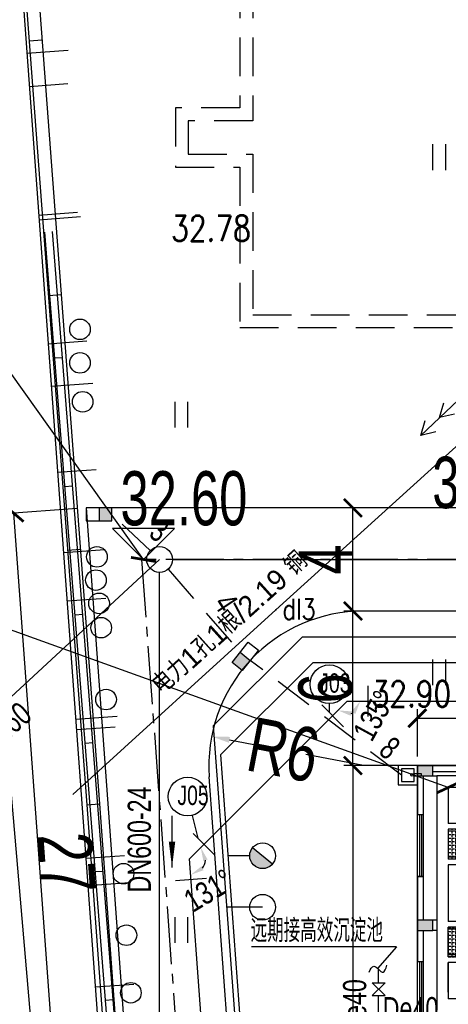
# Model space of a CAD drawing. Header units: millimetres. Extents: x 1371 to 38096, y 232 to 174236.
# Tile 62 of 84: x 19087 to 19103, y 87098 to 87137. Entities that reach past the tile are written whole.
import ezdxf
from ezdxf.enums import TextEntityAlignment as Align

# ---------------------------------------------------------------- set-up
doc = ezdxf.new("R2010")
doc.units = ezdxf.units.MM
doc.header["$LTSCALE"] = 10
for name, pattern in [('CENTER2', [1.125, 0.75, -0.125, 0.125, -0.125]), ('CONTINOUS', [0]), ('DASHED', [0.75, 0.5, -0.25])]:
    doc.linetypes.add(name, pattern=pattern)
for name, color, linetype in [('00辅助-不打印', 241, 'Continuous'), ('0提标-单体内线', 31, 'Continuous'), ('0提标-单体外线', 1, 'Continuous'), ('0提标-单体编号-管线图', 2, 'Continuous'), ('0提标-坐标', 3, 'Continuous'), ('0提标-尺寸标注-平面 定位图', 3, 'Continuous'), ('0提标-管-中水管', 2, '回用管'), ('0提标-管-加药管', 2, '加药管'), ('0提标-管-加药管标注', 3, 'CONTINOUS'), ('0提标-管-管位', 3, 'CONTINOUS'), ('0提标-管-给水管', 2, '厂区给水管'), ('0提标-管-雨水插旗', 2, 'Continuous'), ('0提标-管-雨水管', 4, '厂区雨水管'), ('0提标-管-雨水管标注', 2, 'CONTINOUS'), ('0提标-管-雨水连管', 3, 'DASHED'), ('0提标-道路', 2, 'Continuous'), ('0提标-道路中心线', 5, 'Continuous'), ('0提标-雨水口', 7, 'Continuous'), ('dx', 8, 'Continuous'), ('GCD', 8, 'Continuous'), ('JMD', 6, 'Continuous'), ('KZD', 1, 'Continuous'), ('LOCKUP', 7, 'Continuous'), ('LVTRY', 21, 'Continuous'), ('ZBTZ', 8, 'Continuous'), ('电力', 180, 'Continuous')]:
    doc.layers.add(name, color=color, linetype=linetype)
doc.styles.add('HZ', font='rs.shx', dxfattribs={"width": 0.8, "bigfont": 'hztxt.shx'})
doc.styles.add('SMEDI', font='smsim1.shx', dxfattribs={"width": 0.75, "bigfont": 'smfs.shx'})
doc.styles.add('SMEDI1', font='smsim.shx', dxfattribs={"width": 0.75, "bigfont": 'smfs.shx'})
doc.styles.add('SMEDI_KC', font='smsim1.shx', dxfattribs={"width": 0.8, "bigfont": 'smfs.shx'})
doc.styles.add('songti', font='txt', dxfattribs={"width": 0.75})
doc.styles.add('宋体', font='smsim1.shx', dxfattribs={"bigfont": 'smfs.shx'})
doc.styles.add('黑体', font='smsim.shx', dxfattribs={"width": 0.75, "bigfont": 'smfs.shx'})
doc.linetypes.add('中水回用管1', pattern='A,4,-0.5,["ZS",songti,S=0.4,R=0,X=-0.2,Y=-0.2],-0.7', length=5.2)
doc.linetypes.add('加药管', pattern='A,4,-0.4,["JY",songti,S=0.4,R=0,X=-0.2,Y=-0.2],-0.4', length=4.8)
doc.linetypes.add('厂区给水管', pattern='A,4,-0.4,["GS",songti,S=0.4,R=0,X=-0.2,Y=-0.2],-0.4', length=4.8)
doc.linetypes.add('厂区雨水管', pattern='A,4,-0.5,["YS",songti,S=0.4,R=0,X=-0.2,Y=-0.2],-0.7', length=5.2)
doc.linetypes.add('回用管', pattern='A,4,-0.5,["HY",songti,S=0.4,R=0,X=-0.2,Y=-0.2],-0.7', length=5.2)
doc.dimstyles.new('1-350', dxfattribs={"dimscale": 0.35, "dimtxt": 2.5, "dimasz": 1.5, "dimexe": 1, "dimexo": 1, "dimgap": 0, "dimtad": 1, "dimzin": 9, "dimdsep": 46, "dimtxsty": 'SMEDI_KC', "dimblk": 'ARCHTICK', "dimcen": 0, "dimdle": 1, "dimclrd": 7, "dimclre": 7, "dimclrt": 256, "dimadec": 0, "dimazin": 2, "dimtfac": 1, "dimtmove": 2, "dimatfit": 3, "dimfxl": 0, "dimtolj": 1, "dimtzin": 0, "dimarcsym": 0})
doc.dimstyles.new('1-700', dxfattribs={"dimscale": 0.7, "dimtxt": 3, "dimasz": 1, "dimexe": 0.5, "dimexo": 0.5, "dimgap": 0, "dimtad": 1, "dimdsep": 46, "dimtxsty": 'SMEDI', "dimblk1": 'ARCHTICK', "dimblk2": 'ARCHTICK', "dimsah": 1, "dimcen": 0, "dimclrd": 7, "dimclre": 7, "dimclrt": 3, "dimazin": 0, "dimtfac": 1, "dimtix": 1, "dimtmove": 2, "dimatfit": 3, "dimldrblk": 'ARCHTICK', "dimfxl": 0, "dimtolj": 1, "dimtzin": 0, "dimarcsym": 0})
pattern_1 = [(2e-15, (-500.31213, 20.98137), (0, 0.1397), [0.1016, -0.0381]), (90, (-500.31213, 20.98137), (-0.1397, 9e-18), [0.1016, -0.0381])]

# ---------------------------------------------------------------- blocks, each defined once
blk = doc.blocks.new('*U326')
at = {"layer": '0提标-管-给水管', "ltscale": 0.4, "extrusion": (7.26673e-09, -3.08963e-12, 1)}
blk.add_hatch(color=256, dxfattribs=at).paths.add_polyline_path([(19095.577, 87104.44, 0.630249), (19095.966, 87103.626, 0.226807), (19096.355, 87103.811)])
blk = doc.blocks.new('gc122')
blk.add_circle((0, 0), 0.8)
blk = doc.blocks.new('*U325')
at = {"layer": 'dx', "ltscale": 0.5}
for p, q in [((19074.464, 87303.921), (19098.473, 86976.389)), ((19086.921, 87133.989), (19088.417, 87134.099)), ((19087.287, 87128.996), (19088.783, 87129.106)), ((19087.653, 87124.003), (19089.149, 87124.113)), ((19088.019, 87119.01), (19089.515, 87119.119)), ((19088.385, 87114.017), (19089.881, 87114.126)), ((19088.751, 87109.023), (19090.247, 87109.133)), ((19089.117, 87104.03), (19090.613, 87104.14)), ((19089.483, 87099.037), (19090.979, 87099.147))]:
    blk.add_line(p, q, dxfattribs=at)
at = {"layer": 'dx', "linetype": 'Continuous', "ltscale": 0.5}
for p, q in [((19082.992, 87194.628), (19089.645, 87106.145)), ((19082.493, 87194.591), (19089.146, 87106.108)), ((19086.917, 87135.756), (19087.416, 87135.793)), ((19086.917, 87135.756), (19087.416, 87135.793)), ((19087.66, 87125.873), (19088.159, 87125.911)), ((19087.66, 87125.873), (19088.159, 87125.911)), ((19102.105, 87120.442), (19104.638, 87122.857)), ((19102.105, 87120.442), (19104.638, 87122.857)), ((19102.829, 87121.132), (19102.998, 87121.708)), ((19102.829, 87121.132), (19102.998, 87121.708)), ((19103.412, 87121.274), (19102.829, 87121.132)), ((19103.412, 87121.274), (19102.829, 87121.132)), ((19102.105, 87120.442), (19102.274, 87121.018)), ((19102.105, 87120.442), (19102.274, 87121.018)), ((19102.688, 87120.584), (19102.105, 87120.442)), ((19102.688, 87120.584), (19102.105, 87120.442)), ((19088.403, 87115.991), (19088.902, 87116.028)), ((19088.403, 87115.991), (19088.902, 87116.028)), ((19085.502, 87114.537), (19087.875, 87087.386)), ((19089.146, 87106.108), (19089.645, 87106.146)), ((19089.146, 87106.108), (19089.645, 87106.146)), ((19089.146, 87106.108), (19096.941, 87000.008)), ((19089.645, 87106.145), (19097.44, 87000.044))]:
    blk.add_line(p, q, dxfattribs=at)
at = {"layer": 'JMD', "color": 8, "linetype": 'Continuous', "ltscale": 0.3}
for p, q in [((19088.207, 87123.458), (19087.908, 87123.435)), ((19088.6, 87118.474), (19088.3, 87118.45)), ((19088.992, 87113.489), (19088.693, 87113.465)), ((19089.385, 87108.504), (19089.086, 87108.481)), ((19089.778, 87103.52), (19089.479, 87103.496)), ((19090.17, 87098.535), (19089.871, 87098.512))]:
    blk.add_line(p, q, dxfattribs=at)
at = {"layer": 'JMD', "color": 8, "linetype": 'Continuous', "flags": 128}
for points in [[(19166.71, 86976.217), (19117.664, 86976.019), (19099.075, 86975.944), (19096.425, 87007.33), (19094.22, 87033.448), (19091.497, 87077.88), (19087.522, 87128.332)], [(19166.709, 86976.517), (19117.663, 86976.319), (19099.351, 86976.245), (19096.724, 87007.355), (19094.519, 87033.47), (19091.796, 87077.901), (19087.821, 87128.356)]]:
    blk.add_lwpolyline(points, dxfattribs=at)
at = {"layer": 'ZBTZ', "color": 8, "ltscale": 0.3}
for p, q in [((19102.571, 87130.745), (19102.571, 87131.745)), ((19103.071, 87130.745), (19103.071, 87131.745)), ((19092.571, 87120.745), (19092.571, 87121.745)), ((19093.071, 87120.745), (19093.071, 87121.745)), ((19102.571, 87110.745), (19102.571, 87111.745)), ((19103.071, 87110.745), (19103.071, 87111.745)), ((19092.571, 87100.745), (19092.571, 87101.745)), ((19093.071, 87100.745), (19093.071, 87101.745))]:
    blk.add_line(p, q, dxfattribs=at)
at = {"layer": '电力', "color": 8, "linetype": 'Continuous', "elevation": 32.939, "flags": 128}
blk.add_lwpolyline([(19096.484, 87113.668), (19088.601, 87106.503)], dxfattribs=at)
at = {"layer": '电力', "color": 8, "linetype": 'Continuous', "ltscale": 0.3}
blk.add_point((19096.484, 87113.668, 32.939), dxfattribs=at)
at = {"layer": 'ZBTZ', "color": 8, "linetype": 'Continuous', "ltscale": 0.3, "xscale": 0.5, "yscale": 0.5}
for p in [(19088.885, 87124.561), (19088.885, 87123.259), (19088.989, 87121.748), (19089.543, 87115.729), (19089.502, 87114.826), (19089.625, 87113.923), (19089.707, 87112.979), (19089.895, 87110.191), (19090.572, 87103.43), (19090.685, 87101.042), (19090.858, 87098.807)]:
    blk.add_blockref('gc122', p, dxfattribs=at)
at = {"layer": 'dx', "ltscale": 0.3, "style": '黑体', "width": 0.7}
blk.add_text('32.50', height=2, dxfattribs=at).set_placement((19104.891, 87118.618, 32.5), align=Align.MIDDLE)
at = {"layer": 'GCD', "linetype": 'Continuous', "ltscale": 0.3, "style": 'HZ', "width": 0.8}
for s, p in [('32.78', (19092.42, 87127.981)), ('32.90', (19100.193, 87109.912))]:
    blk.add_text(s, height=1, dxfattribs=at).set_placement(p)
at = {"layer": '电力', "color": 8, "ltscale": 0.3, "style": '宋体'}
blk.add_text('电力1孔1根/2.19 铜', height=0.8, rotation=42.0097, dxfattribs=at).set_placement((19092.091, 87110.315, 22.609))
at = {"layer": '电力', "color": 8, "linetype": 'Continuous', "ltscale": 0.3, "style": 'HZ', "width": 0.8}
blk.add_text('dl3', height=0.8, dxfattribs=at).set_placement((19096.734, 87113.293, 32.939))
blk = doc.blocks.new('*D296')
at = {"layer": '0提标-管-管位', "color": 7, "lineweight": -2, "ltscale": 0.3}
blk.add_arc((19093.129, 87104.004), 0.622, 324.1232, 355.0693, dxfattribs=at)
at = {"layer": '0提标-管-管位', "color": 7, "ltscale": 0.3}
for points in [[(19093.667, 87103.921), (19093.831, 87103.981), (19093.569, 87104.444)], [(19093.676, 87103.564), (19093.591, 87103.716), (19093.175, 87103.384)]]:
    blk.add_solid(points, dxfattribs=at)
at = {"layer": 'Defpoints', "color": 0, "ltscale": 0.3}
for p in [(19099.25, 87110.126), (19093.129, 87104.004), (19093.129, 87104.004), (19093.751, 87104.02), (19100.521, 87003.176)]:
    blk.add_point(p, dxfattribs=at)
at = {"layer": '0提标-管-管位', "ltscale": 0.3, "insert": (19093.872, 87102.776), "char_height": 0.875, "attachment_point": 5, "rotation": 31.1654, "style": 'SMEDI_KC'}
blk.add_mtext('\\A1;131°', dxfattribs=at)
blk = doc.blocks.new('_ARCHTICK')
at = {"color": 0, "linetype": 'ByBlock', "const_width": 0.15}
blk.add_lwpolyline([(-0.5, -0.5), (0.5, 0.5)], dxfattribs=at)
blk = doc.blocks.new('*D295')
at = {"layer": '0提标-管-管位', "color": 7, "lineweight": -2, "ltscale": 0.3}
blk.add_arc((19099.25, 87110.126), 0.506, 287.5248, 297.4752, dxfattribs=at)
at = {"layer": '0提标-管-管位', "color": 7, "ltscale": 0.3}
for points in [[(19099.382, 87109.558), (19099.424, 87109.728), (19098.893, 87109.768)], [(19099.409, 87109.722), (19099.559, 87109.631), (19099.756, 87110.126)]]:
    blk.add_solid(points, dxfattribs=at)
at = {"layer": 'Defpoints', "color": 0, "ltscale": 0.3}
for p in [(19099.25, 87110.126), (19099.25, 87110.126), (19124.766, 87110.126), (19099.25, 87109.62), (19093.129, 87104.004)]:
    blk.add_point(p, dxfattribs=at)
at = {"layer": '0提标-管-管位', "ltscale": 0.3, "insert": (19100.283, 87109.562), "char_height": 0.875, "attachment_point": 5, "rotation": 61.3622, "style": 'SMEDI_KC'}
blk.add_mtext('\\A1;135°', dxfattribs=at)
blk = doc.blocks.new('*D294')
at = {"layer": '0提标-管-管位', "color": 7, "lineweight": -2, "ltscale": 0.3}
blk.add_arc((19100.521, 87003.176), 0.703, 43.8325, 46.8443, dxfattribs=at)
at = {"layer": '0提标-管-管位', "color": 7, "ltscale": 0.3}
for points in [[(19100.97, 87003.607), (19101.033, 87003.77), (19100.512, 87003.879)], [(19101.109, 87003.695), (19100.947, 87003.63), (19101.224, 87003.176)]]:
    blk.add_solid(points, dxfattribs=at)
at = {"layer": 'Defpoints', "color": 0, "ltscale": 0.3}
for p in [(19099.329, 87104.004), (19101.128, 87003.53), (19100.521, 87003.176), (19100.521, 87003.176), (19116.166, 87003.176)]:
    blk.add_point(p, dxfattribs=at)
at = {"layer": '0提标-管-管位', "ltscale": 0.3, "insert": (19101.152, 87004.504), "char_height": 0.875, "attachment_point": 5, "rotation": 334.5834, "style": 'SMEDI_KC'}
blk.add_mtext('\\A1;91°', dxfattribs=at)
blk = doc.blocks.new('A$C4B842C2A')
at = {"layer": '00辅助-不打印'}
blk.add_lwpolyline([(0, 16250), (52850, 16250), (52850, 250), (0, 250)], close=True, dxfattribs=at)
at = {"layer": 'LVTRY'}
blk.add_lwpolyline([(411, 100), (311, 100), (311, 400), (411, 400)], close=True, dxfattribs=at)
blk.add_circle((361, 50), 50, dxfattribs=at)
blk = doc.blocks.new('*D179')
at = {"layer": '0提标-尺寸标注-平面 定位图', "color": 7, "lineweight": -2}
for p, q in [((19088.774, 87117.6), (19085.972, 87117.395)), ((19088.322, 87090.126), (19086.321, 87117.42)), ((19090.775, 87090.306), (19087.973, 87090.101))]:
    blk.add_line(p, q, dxfattribs=at)
at = {"layer": 'Defpoints', "color": 0}
for p in [(19086.321, 87117.42), (19089.123, 87117.626), (19091.124, 87090.332)]:
    blk.add_point(p, dxfattribs=at)
at = {"layer": '0提标-尺寸标注-平面 定位图', "color": 7, "lineweight": -2, "xscale": 0.7, "yscale": 0.7, "zscale": 0.7}
for p, rotation in [((19086.321, 87117.42), 94.1924944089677), ((19088.322, 87090.126), 274.1924944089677)]:
    blk.add_blockref('_ARCHTICK', p, dxfattribs=dict(at, rotation=rotation))
at = {"layer": '0提标-尺寸标注-平面 定位图', "color": 3, "insert": (19088.369, 87103.85), "char_height": 2.1, "attachment_point": 5, "rotation": 274.1925, "style": 'SMEDI'}
blk.add_mtext('\\A1;27', dxfattribs=at)
blk = doc.blocks.new('A$C376B11A7')
at = {"layer": '0提标-雨水口', "linetype": 'Continuous'}
blk.add_hatch(color=256, dxfattribs=at).paths.add_polyline_path([(-0.25, 0.5), (-0.25, 0), (0.25, 0), (0.25, 0.5)])
blk.add_line((-0.25, 0), (0.25, 0), dxfattribs=at)
blk.add_lwpolyline([(-0.25, -0.5), (0.25, -0.5), (0.25, 0.5), (-0.25, 0.5)], close=True, dxfattribs=at)
blk = doc.blocks.new('*D164')
at = {"layer": '0提标-尺寸标注-平面 定位图', "color": 7, "lineweight": -2}
for p, q in [((19094.678, 87108.626), (19095.891, 87108.393)), ((19099.883, 87107.626), (19097.644, 87108.056))]:
    blk.add_line(p, q, dxfattribs=at)
at = {"layer": '0提标-尺寸标注-平面 定位图', "color": 7}
blk.add_solid([(19094.7, 87108.741), (19094.656, 87108.512), (19093.991, 87108.758)], dxfattribs=at)
at = {"layer": 'Defpoints', "color": 0}
for p in [(19093.991, 87108.758), (19099.883, 87107.626)]:
    blk.add_point(p, dxfattribs=at)
at = {"layer": '0提标-尺寸标注-平面 定位图', "color": 3, "insert": (19096.767, 87108.224), "char_height": 2.1, "attachment_point": 5, "rotation": 349.1179, "style": 'SMEDI'}
blk.add_mtext('\\A1;R6', dxfattribs=at)
blk = doc.blocks.new('*D151')
at = {"layer": '0提标-尺寸标注-平面 定位图', "color": 7, "lineweight": -2}
for p, q in [((19101.616, 87117.626), (19099.119, 87117.626)), ((19099.469, 87113.626), (19099.469, 87117.626)), ((19101.616, 87113.626), (19099.119, 87113.626))]:
    blk.add_line(p, q, dxfattribs=at)
at = {"layer": 'Defpoints', "color": 0}
for p in [(19099.469, 87117.626), (19101.966, 87117.626), (19101.966, 87113.626)]:
    blk.add_point(p, dxfattribs=at)
at = {"layer": '0提标-尺寸标注-平面 定位图', "color": 7, "lineweight": -2, "xscale": 0.7, "yscale": 0.7, "zscale": 0.7}
for p, rotation in [((19099.469, 87117.626), 90), ((19099.469, 87113.626), 270)]:
    blk.add_blockref('_ARCHTICK', p, dxfattribs=dict(at, rotation=rotation))
at = {"layer": '0提标-尺寸标注-平面 定位图', "color": 3, "insert": (19098.419, 87115.626), "char_height": 2.1, "attachment_point": 5, "rotation": 90, "style": 'SMEDI'}
blk.add_mtext('\\A1;4', dxfattribs=at)
blk = doc.blocks.new('*D150')
at = {"layer": '0提标-尺寸标注-平面 定位图', "color": 7, "lineweight": -2}
for p, q in [((19101.616, 87113.626), (19099.119, 87113.626)), ((19099.469, 87107.626), (19099.469, 87113.626)), ((19101.616, 87107.626), (19099.119, 87107.626))]:
    blk.add_line(p, q, dxfattribs=at)
at = {"layer": 'Defpoints', "color": 0}
for p in [(19099.469, 87113.626), (19101.966, 87113.626), (19101.966, 87107.626)]:
    blk.add_point(p, dxfattribs=at)
at = {"layer": '0提标-尺寸标注-平面 定位图', "color": 7, "lineweight": -2, "xscale": 0.7, "yscale": 0.7, "zscale": 0.7}
for p, rotation in [((19099.469, 87113.626), 90), ((19099.469, 87107.626), 270)]:
    blk.add_blockref('_ARCHTICK', p, dxfattribs=dict(at, rotation=rotation))
at = {"layer": '0提标-尺寸标注-平面 定位图', "color": 3, "insert": (19098.419, 87110.626), "char_height": 2.1, "attachment_point": 5, "rotation": 90, "style": 'SMEDI'}
blk.add_mtext('\\A1;6', dxfattribs=at)
blk = doc.blocks.new('*D139')
at = {"layer": '0提标-尺寸标注-平面 定位图', "color": 7, "lineweight": -2}
for p, q in [((19101.616, 87107.626), (19099.119, 87107.626)), ((19099.469, 87107.626), (19099.469, 87059.376)), ((19101.616, 87059.376), (19099.119, 87059.376))]:
    blk.add_line(p, q, dxfattribs=at)
at = {"layer": 'Defpoints', "color": 0}
for p in [(19101.966, 87107.626), (19099.469, 87059.376), (19101.966, 87059.376)]:
    blk.add_point(p, dxfattribs=at)
at = {"layer": '0提标-尺寸标注-平面 定位图', "color": 7, "lineweight": -2, "xscale": 0.7, "yscale": 0.7, "zscale": 0.7}
for p, rotation in [((19099.469, 87107.626), 90), ((19099.469, 87059.376), 270)]:
    blk.add_blockref('_ARCHTICK', p, dxfattribs=dict(at, rotation=rotation))
at = {"layer": '0提标-尺寸标注-平面 定位图', "color": 3, "insert": (19098.419, 87083.501), "char_height": 2.1, "attachment_point": 5, "rotation": 90, "style": 'SMEDI'}
blk.add_mtext('\\A1;48.25', dxfattribs=at)
blk = doc.blocks.new('*D137')
at = {"layer": '0提标-尺寸标注-平面 定位图', "color": 7, "lineweight": -2}
for p, q in [((19101.966, 87107.976), (19101.966, 87109.817)), ((19117.966, 87107.976), (19117.966, 87109.817)), ((19101.966, 87109.467), (19117.966, 87109.467))]:
    blk.add_line(p, q, dxfattribs=at)
at = {"layer": 'Defpoints', "color": 0}
for p in [(19117.966, 87109.467), (19101.966, 87107.626), (19117.966, 87107.626)]:
    blk.add_point(p, dxfattribs=at)
at = {"layer": '0提标-尺寸标注-平面 定位图', "color": 7, "lineweight": -2, "xscale": 0.7, "yscale": 0.7, "zscale": 0.7, "rotation": 180}
blk.add_blockref('_ARCHTICK', (19101.966, 87109.467), dxfattribs=at)
at = {"layer": '0提标-尺寸标注-平面 定位图', "color": 7, "lineweight": -2, "xscale": 0.7, "yscale": 0.7, "zscale": 0.7}
blk.add_blockref('_ARCHTICK', (19117.966, 87109.467), dxfattribs=at)
at = {"layer": '0提标-尺寸标注-平面 定位图', "color": 3, "insert": (19109.966, 87110.517), "char_height": 2.1, "attachment_point": 5, "style": 'SMEDI'}
blk.add_mtext('\\A1;16', dxfattribs=at)
blk = doc.blocks.new('$TCHSYS$WIN2D')
for p, q in [((-0.5, 0.5), (0.5, 0.5)), ((-0.5, 0.5), (-0.5, -0.5)), ((0.5, 0.5), (0.5, -0.5)), ((0.5, 0.167), (-0.5, 0.167)), ((0.5, -0.167), (-0.5, -0.167)), ((-0.5, -0.5), (0.5, -0.5))]:
    blk.add_line(p, q)
blk = doc.blocks.new('A$C586E4C5F')
at = {"layer": '0提标-单体内线'}
h = blk.add_hatch(dxfattribs=at)
h.set_pattern_fill('ANGLE', color=256, scale=0.02)
h.set_pattern_definition(pattern_1)
h.paths.add_polyline_path([(-48.43, 6.1), (-47.27, 6.1), (-47.27, 3.7), (-48.43, 3.7)])
h = blk.add_hatch(dxfattribs=at)
h.set_pattern_fill('ANGLE', color=256, scale=0.02)
h.set_pattern_definition(pattern_1)
h.paths.add_polyline_path([(-43.47, 6.1), (-44.63, 6.1), (-44.63, 3.7), (-43.47, 3.7)])
for points in [[(-50.9, 2.5), (-50.5, 2.5), (-50.5, 3.1), (-50.9, 3.1)], [(-44.9, 2.5), (-44.5, 2.5), (-44.5, 3.1), (-44.9, 3.1)]]:
    blk.add_hatch(color=256, dxfattribs=at).paths.add_polyline_path(points)
for p, q in [((-50.5, 17.75), (-50.5, 3.25)), ((-50.9, 7.8), (-50.9, 3.1)), ((-50.66, 7.8), (-50.66, 3.1)), ((-50.05, 6.45), (-50.05, 3.7)), ((-48.65, 6.45), (-48.65, 3.7)), ((-48.35, 6.45), (-48.35, 3.7)), ((-47.35, 6.45), (-47.35, 3.7)), ((-47.05, 6.45), (-47.05, 3.7)), ((-44.85, 6.45), (-44.85, 3.7)), ((-44.55, 6.45), (-44.55, 3.7)), ((-43.55, 6.45), (-43.55, 3.7)), ((-43.25, 6.45), (-43.25, 3.7)), ((-41.85, 6.45), (-41.85, 3.7)), ((-48.43, 6.1), (-48.43, 3.7)), ((-47.27, 6.1), (-47.27, 3.7)), ((-44.63, 6.1), (-44.63, 3.7)), ((-43.47, 6.1), (-43.47, 3.7)), ((-50.05, 3.7), (-48.65, 3.7)), ((-50.05, 3.7), (-48.65, 3.7)), ((-48.43, 3.7), (-47.27, 3.7)), ((-47.05, 3.7), (-44.85, 3.7)), ((-43.47, 3.7), (-44.63, 3.7)), ((-44.4, 3.7), (-43.55, 3.7)), ((-42.1, 3.7), (-43.25, 3.7)), ((-43.25, 3.7), (-41.85, 3.7)), ((-50.5, 3.1), (-50.9, 3.1)), ((-50.9, 3.1), (-50.9, 2.5)), ((-50.5, 2.5), (-50.5, 3.25)), ((-50.5, 3.25), (-41.4, 3.25)), ((-44.9, 3.25), (-44.9, 3.1)), ((-44.5, 3.1), (-44.9, 3.1)), ((-44.9, 3.1), (-44.9, 2.5)), ((-44.5, 3.25), (-44.5, 3.1)), ((-44.5, 2.5), (-44.5, 3.1)), ((-49, 2.74), (-50.5, 2.74)), ((-49, 2.5), (-49, 2.74)), ((-44.9, 2.74), (-46.6, 2.74)), ((-46.6, 2.74), (-46.6, 2.5)), ((-43.3, 2.74), (-44.5, 2.74)), ((-43.3, 2.5), (-43.3, 2.74)), ((-50.9, 2.5), (-50.5, 2.5)), ((-50.5, 2.5), (-49, 2.5)), ((-46.6, 2.5), (-44.9, 2.5)), ((-44.9, 2.5), (-44.5, 2.5)), ((-44.5, 2.5), (-43.3, 2.5))]:
    blk.add_line(p, q, dxfattribs=at)
at = {"layer": 'KZD'}
blk.add_lwpolyline([(-50.9, 17.35), (-50.9, 18.5), (-2.65, 18.5), (-2.65, 2.5), (-50.9, 2.5), (-50.9, 15.85)], dxfattribs=at)
at = {"layer": '0提标-单体内线', "xscale": 2.4, "yscale": 0.24, "zscale": -2.4, "rotation": 180}
for p in [(-47.8, 2.62), (-42.1, 2.62)]:
    blk.add_blockref('$TCHSYS$WIN2D', p, dxfattribs=at)
blk = doc.blocks.new('WQ')
blk.add_line((0, 0), (0, 1.61))
blk = doc.blocks.new('*U324')
at = {"layer": '0提标-单体内线', "linetype": 'DASHED', "ltscale": 0.3}
blk.add_lwpolyline([(19111.833, 87159.155), (19095.583, 87159.155), (19095.583, 87152.921), (19093.083, 87152.921), (19093.083, 87151.621), (19095.583, 87151.621), (19095.583, 87144.886), (19095.583, 87132.66), (19093.083, 87132.66), (19093.083, 87131.36), (19095.583, 87131.36), (19095.583, 87125.126), (19111.833, 87125.126), (19111.833, 87128.356), (19119.736, 87128.356), (19119.736, 87155.924), (19111.833, 87155.924)], close=True, dxfattribs=at)
at = {"layer": '0提标-单体外线', "linetype": 'DASHED', "ltscale": 0.3}
blk.add_lwpolyline([(19112.333, 87159.655), (19095.083, 87159.655), (19095.083, 87153.421), (19092.583, 87153.421), (19092.583, 87151.121), (19095.083, 87151.121), (19095.083, 87144.886), (19095.083, 87133.16), (19092.583, 87133.16), (19092.583, 87130.86), (19095.083, 87130.86), (19095.083, 87124.626), (19112.333, 87124.626), (19112.333, 87127.856), (19120.236, 87127.856), (19120.236, 87156.424), (19112.333, 87156.424)], close=True, dxfattribs=at)
at = {"layer": '0提标-单体编号-管线图', "ltscale": 0.3}
for p, q in [((19098.548, 87110.033), (19098.544, 87109.7)), ((19093.236, 87105.694), (19093.453, 87104.813))]:
    blk.add_line(p, q, dxfattribs=at)
for centre in [(19098.556, 87110.783), (19093.058, 87106.423)]:
    blk.add_circle(centre, 0.75, dxfattribs=at)
at = {"layer": '0提标-尺寸标注-平面 定位图'}
for points in [[(19090.148, 87116.826), (19091.348, 87115.626)], [(19092.548, 87116.826), (19090.148, 87116.826)], [(19092.548, 87116.826), (19091.348, 87115.626)]]:
    blk.add_lwpolyline(points, dxfattribs=at)
at = {"layer": '0提标-管-中水管', "ltscale": 0.4}
for p, q in [((19094.054, 87109.172), (19097.508, 87112.626)), ((19097.508, 87112.626), (19109.229, 87112.626)), ((19094.054, 87109.172), (19102.044, 87000.176)), ((19095.966, 87102.126, 0.028), (19094.571, 87102.126, 1.052))]:
    blk.add_line(p, q, dxfattribs=at)
at = {"layer": '0提标-管-中水管', "color": 7, "linetype": '中水回用管1', "ltscale": 0.4}
for p, q in [((19100.05, 87110.726), (19100.05, 87109.526)), ((19099.109, 87109.136), (19098.26, 87109.984)), ((19094.119, 87104.146), (19093.271, 87104.994)), ((19092.589, 87103.163), (19093.786, 87103.25))]:
    blk.add_line(p, q, dxfattribs=at)
at = {"layer": '0提标-管-中水管', "linetype": '中水回用管1', "ltscale": 0.4}
for p, q in [((19093.129, 87104.004), (19099.25, 87110.126)), ((19099.25, 87110.126), (19124.766, 87110.126)), ((19100.521, 87003.176), (19093.129, 87104.004))]:
    blk.add_line(p, q, dxfattribs=at)
at = {"layer": '0提标-管-中水管', "linetype": 'CONTINOUS', "ltscale": 0.4}
blk.add_circle((19095.966, 87102.126, 0.028), 0.5, dxfattribs=at)
at = {"layer": '0提标-管-加药管', "ltscale": 0.4}
for points in [[(19100.466, 87099.199), (19100.466, 87099.715)], [(19100.466, 87058.376), (19100.466, 87098.699)]]:
    blk.add_lwpolyline(points, dxfattribs=at)
at = {"layer": '0提标-管-加药管', "color": 3, "ltscale": 0.4}
for points in [[(19100.216, 87099.199), (19100.716, 87098.699)], [(19100.716, 87099.199), (19100.216, 87098.699)], [(19100.216, 87099.199), (19100.716, 87099.199)], [(19100.216, 87098.699), (19100.716, 87098.699)]]:
    blk.add_lwpolyline(points, dxfattribs=at)
blk.add_spline([(19100.097, 87099.613), (19100.278, 87099.835), (19100.637, 87099.605), (19100.78, 87099.874)], degree=3, dxfattribs=at)
at = {"layer": '0提标-管-加药管标注', "ltscale": 0.3}
for q in [(19095.534, 87100.586), (19100.426, 87099.751)]:
    blk.add_line((19101.163, 87100.586), q, dxfattribs=at)
at = {"layer": '0提标-管-给水管', "ltscale": 0.4}
for p, q in [((19094.338, 87108.041), (19097.922, 87111.626)), ((19097.922, 87111.626), (19109.229, 87111.626)), ((19094.338, 87108.041), (19102.171, 87001.176)), ((19095.577, 87104.44, 0), (19096.355, 87103.811, 0)), ((19095.466, 87104.126, 0.028), (19094.625, 87104.126, 1.572))]:
    blk.add_line(p, q, dxfattribs=at)
at = {"layer": '0提标-管-给水管', "linetype": 'CONTINOUS', "ltscale": 0.4}
blk.add_circle((19095.966, 87104.126, 0.028), 0.5, dxfattribs=at)
at = {"layer": '0提标-管-雨水插旗', "color": 7, "ltscale": 0.5}
blk.add_line((19082.492, 87106.861), (19091.971, 87115.626), dxfattribs=at)
at = {"layer": '0提标-管-雨水管', "ltscale": 0.4}
blk.add_line((19092.471, 87115.626), (19125.766, 87115.626), dxfattribs=at)
blk.add_lwpolyline([(19091.971, 87095.688), (19091.971, 87115.126)], dxfattribs=at)
at = {"layer": '0提标-管-雨水管', "color": 3, "linetype": 'Continuous', "ltscale": 0.4}
blk.add_circle((19091.971, 87115.626), 0.5, dxfattribs=at)
at = {"layer": '0提标-管-雨水管标注', "ltscale": 0.3}
blk.add_line((19092.453, 87103.672), (19092.453, 87105.672), dxfattribs=at)
blk.add_lwpolyline([(19092.453, 87103.672, 0, 0.25, 0), (19092.453, 87104.672, 0, 0, 0)], format="xyseb", dxfattribs=at)
at = {"layer": '0提标-管-雨水连管', "color": 2, "ltscale": 0.3}
for p, q in [((19091.608, 87115.969), (19090.123, 87117.376)), ((19092.299, 87115.248), (19095.098, 87112.023))]:
    blk.add_line(p, q, dxfattribs=at)
at = {"layer": '0提标-管-雨水连管', "ltscale": 0.3}
blk.add_line((19101.346, 87107.254), (19095.488, 87111.71), dxfattribs=at)
at = {"layer": '0提标-管-雨水连管', "color": 7, "linetype": 'CONTINOUS', "ltscale": 0.3}
for points in [[(19101.226, 87106.884), (19101.966, 87106.884), (19101.966, 87107.624), (19101.226, 87107.624)], [(19101.346, 87107.004), (19101.846, 87107.004), (19101.846, 87107.504), (19101.346, 87107.504)]]:
    blk.add_lwpolyline(points, close=True, dxfattribs=at)
at = {"layer": '0提标-道路', "ltscale": 0.3}
for p, q in [((19117.236, 87117.626), (19089.123, 87117.626)), ((19089.123, 87117.626), (19098.524, 86989.376)), ((19113.466, 87113.626), (19099.883, 87113.626)), ((19097.308, 87060.679), (19093.899, 87107.187))]:
    blk.add_line(p, q, dxfattribs=at)
blk.add_arc((19099.883, 87107.626), 6, 90, 184.1925, dxfattribs=at)
at = {"layer": '0提标-道路中心线', "linetype": 'CENTER2', "ltscale": 0.3}
for p, q in [((19091.275, 87115.626), (19100.383, 86991.376)), ((19121.466, 87115.626), (19091.348, 87115.626))]:
    blk.add_line(p, q, dxfattribs=at)
at = {"layer": '电力', "linetype": 'Continuous', "elevation": 33.094, "flags": 128}
blk.add_lwpolyline([(19105.29, 87123.739), (19108.832, 87121.777), (19105.107, 87121.506), (19096.484, 87113.668)], dxfattribs=at)
at = {"ltscale": 0.3}
for name, p, rotation in [('WQ', (19086.826, 87135.28), 274.1924944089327), ('WQ', (19087.3, 87128.817), 274.1924944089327), ('WQ', (19087.774, 87122.355), 274.1924944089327), ('WQ', (19088.247, 87115.892), 274.1924944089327), ('A$C586E4C5F', (19099.466, 87056.726), 270), ('WQ', (19088.721, 87109.43), 274.1924944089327), ('WQ', (19089.195, 87102.967), 274.1924944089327)]:
    blk.add_blockref(name, p, dxfattribs=dict(at, rotation=rotation))
at = {"layer": '00辅助-不打印', "ltscale": 0.3, "xscale": 0.001, "yscale": 0.001, "zscale": 0.001, "rotation": 270}
blk.add_blockref('A$C4B842C2A', (19101.716, 87107.626), dxfattribs=at)
at = {"layer": '0提标-雨水口', "linetype": 'Continuous', "ltscale": 0.3, "rotation": 270}
blk.add_blockref('A$C376B11A7', (19089.623, 87117.376), dxfattribs=at)
at = {"layer": '0提标-雨水口', "linetype": 'Continuous', "ltscale": 0.3, "xscale": -1, "rotation": 141.2308898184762}
blk.add_blockref('A$C376B11A7', (19095.293, 87111.867), dxfattribs=at)
at = {"layer": '0提标-单体编号-管线图', "ltscale": 0.3, "style": 'SMEDI', "width": 0.75}
for s, p in [('J03', (19098.161, 87110.456)), ('J05', (19092.662, 87106.096))]:
    blk.add_text(s, height=0.75, dxfattribs=at).set_placement(p)
at = {"layer": '0提标-尺寸标注-平面 定位图', "color": 3, "ltscale": 0.3, "style": 'SMEDI', "width": 0.7}
blk.add_text('32.60', height=2.1, dxfattribs=at).set_placement((19090.455, 87116.953))
at = {"layer": '0提标-管-加药管标注', "ltscale": 0.3, "style": 'SMEDI', "width": 0.75}
for s, p in [('远期接高效沉淀池', (19095.501, 87100.773)), ('De40', (19100.621, 87097.741))]:
    blk.add_text(s, height=0.9, dxfattribs=at).set_placement(p)
blk.add_text('De40', height=0.9, rotation=90, dxfattribs=at).set_placement((19099.984, 87097.177))
at = {"layer": '0提标-管-雨水插旗', "ltscale": 10, "style": 'SMEDI1', "width": 0.75}
blk.add_text('32.60', height=0.9, rotation=40.4511, dxfattribs=at).set_placement((19085.372, 87108.013))
at = {"layer": '0提标-管-雨水管标注', "ltscale": 0.3, "style": 'SMEDI', "width": 0.75}
blk.add_text('DN600-24', height=0.9, rotation=90, dxfattribs=at).set_placement((19091.634, 87102.7))
at = {"layer": '0提标-管-雨水连管', "color": 3, "ltscale": 0.3, "style": 'SMEDI', "width": 0.75}
for s, rotation, p in [('3', 326.321, (19091.506, 87116.533)), ('4', 303.1071, (19094.033, 87113.913)), ('8', 320.0019, (19100.418, 87108.126))]:
    blk.add_text(s, height=0.9, rotation=rotation, dxfattribs=at).set_placement(p)
at = {"layer": '0提标-尺寸标注-平面 定位图'}
for base, p1, p2, picture, middle in [((19099.469, 87117.626), (19101.966, 87113.626), (19101.966, 87117.626), '*D151', (19098.419, 87115.626)), ((19099.469, 87113.626), (19101.966, 87107.626), (19101.966, 87113.626), '*D150', (19098.419, 87110.626)), ((19099.469, 87059.376), (19101.966, 87107.626), (19101.966, 87059.376), '*D139', (19098.419, 87083.501))]:
    dim = blk.add_linear_dim(base=base, p1=p1, p2=p2, angle=90, dimstyle='1-700', dxfattribs=at)
    dim.commit()
    dim.dimension.update_dxf_attribs({"geometry": picture, "text_midpoint": middle})
dim = blk.add_aligned_dim(p1=(19091.124, 87090.332), p2=(19089.123, 87117.626), distance=2.809, dimstyle='1-700', dxfattribs=at)
dim.commit()
dim.dimension.update_dxf_attribs({"geometry": '*D179', "text_midpoint": (19088.369, 87103.85)})
dim = blk.add_linear_dim(base=(19117.966, 87109.467), p1=(19101.966, 87107.626), p2=(19117.966, 87107.626), dimstyle='1-700', dxfattribs=at)
dim.commit()
dim.dimension.update_dxf_attribs({"geometry": '*D137', "text_midpoint": (19109.966, 87110.517)})
dim = blk.add_radius_dim(center=(19099.883, 87107.626), mpoint=(19093.991, 87108.758), dimstyle='1-700', dxfattribs=at)
dim.commit()
dim.dimension.update_dxf_attribs({"geometry": '*D164', "text_midpoint": (19096.767, 87108.224), "dimtype": 164})
at = {"layer": '0提标-管-管位', "ltscale": 0.3}
for base, line1, line2, picture, middle in [((19099.25, 87109.62), ((19099.25, 87110.126), (19124.766, 87110.126)), ((19093.129, 87104.004), (19099.25, 87110.126)), '*D295', (19100.283, 87109.562)), ((19093.751, 87104.02), ((19093.129, 87104.004), (19099.25, 87110.126)), ((19100.521, 87003.176), (19093.129, 87104.004)), '*D296', (19093.872, 87102.776)), ((19101.128, 87003.53), ((19100.521, 87003.176), (19099.329, 87104.004)), ((19100.521, 87003.176), (19116.166, 87003.176)), '*D294', (19101.152, 87004.504))]:
    dim = blk.add_angular_dim_2l(base=base, line1=line1, line2=line2, dimstyle='1-350', dxfattribs=at)
    dim.commit()
    dim.dimension.update_dxf_attribs({"geometry": picture, "text_midpoint": middle, "dimtype": 162})
at = {"layer": '0提标-坐标'}
for points in [[(19091.348, 87115.626), (19080.516, 87130.805)], [(19103.166, 87106.776), (19081.33, 87114.646)]]:
    blk.add_leader(points, dimstyle='1-700', dxfattribs=at)
blk = doc.blocks.new('*U327')
at = {"layer": 'LOCKUP', "ltscale": 0.3}
for name in ['*U324', '*U325', '*U326']:
    blk.add_blockref(name, (0, 0), dxfattribs=at)

msp = doc.modelspace()

# ---------------------------------------------------------------- block references
at = {"layer": 'LOCKUP', "ltscale": 0.3}
msp.add_blockref('*U327', (0, 0), dxfattribs=at)

doc.saveas('drawing.dxf')
